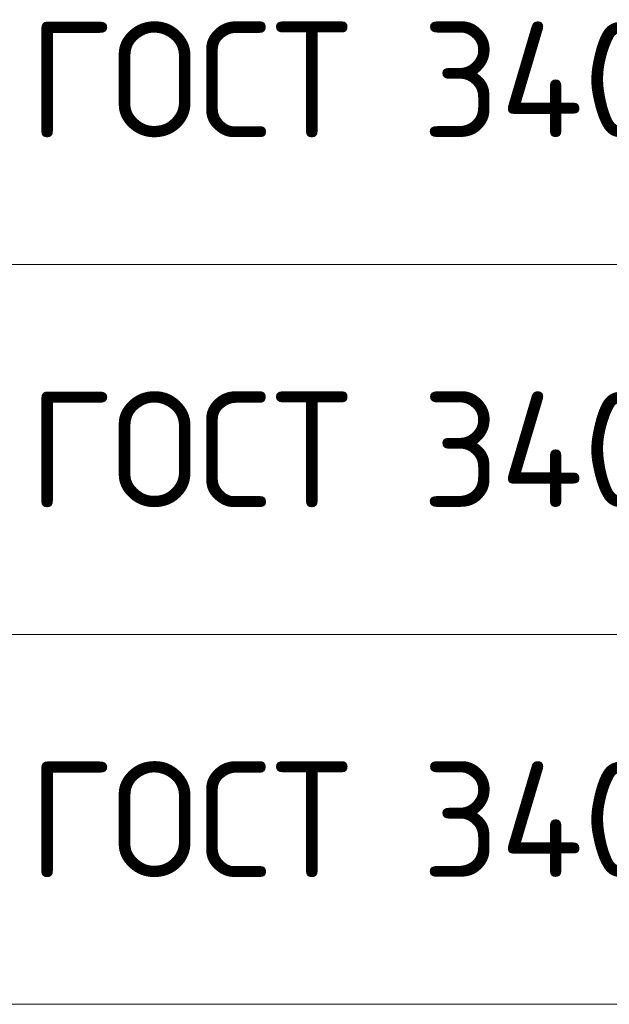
# Model space of a CAD drawing. Header units: metres. Extents: x -38 to 97, y -15 to 21.
# Tile 54 of 89: x 70.33 to 71.61, y 2.07 to 4.2. Entities that reach past the tile are written whole.
import ezdxf

# ---------------------------------------------------------------- set-up
doc = ezdxf.new("R2010")
doc.units = ezdxf.units.M
doc.layers.add('XR$4$Текст_ примечание', color=7, linetype='Continuous', lineweight=13)
doc.styles.add('ISOCPEUR', font='txt')

msp = doc.modelspace()

# ---------------------------------------------------------------- linework, layer by layer
at = {"layer": 'XR$4$Текст_ примечание', "color": 7, "linetype": 'Continuous', "lineweight": 13, "transparency": 33554687}
for p, q in [((86.4198, 3.6717), (67.9198, 3.6717)), ((86.4198, 2.8717), (67.9198, 2.8717)), ((86.4198, 2.0717), (67.9198, 2.0717))]:
    msp.add_line(p, q, dxfattribs=at)

# ---------------------------------------------------------------- texts
at = {"layer": 'XR$4$Текст_ примечание', "color": 7, "linetype": 'Continuous', "lineweight": 35, "transparency": 33554687, "char_height": 0.25, "width": 2.743715, "attachment_point": 7, "style": 'ISOCPEUR'}
for insert in [(70.3506, 3.9467), (70.3506, 3.1467), (70.3506, 2.3467)]:
    msp.add_mtext('\\W0.96;ГОСТ 34028-2016', dxfattribs=dict(at, insert=insert))

doc.saveas('drawing.dxf')
